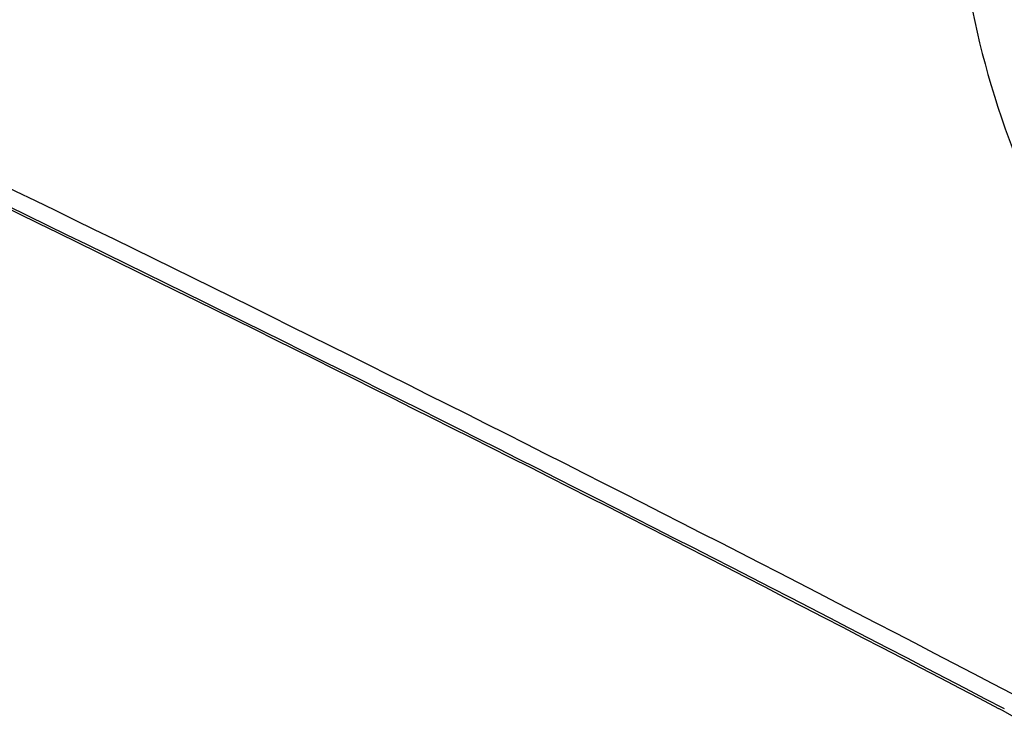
# Model space of a CAD drawing. Header units: millimetres. Extents: x 0 to 594, y 0 to 420.
# Tile 37 of 46: x 474.82 to 485.18, y 376.43 to 383.93. Entities that reach past the tile are written whole.
import ezdxf

# ---------------------------------------------------------------- set-up
doc = ezdxf.new("R2010")
doc.units = ezdxf.units.MM
doc.header["$LTSCALE"] = 32.67
doc.layers.get('0').update_dxf_attribs({"linetype": 'CONTINUOUS'})

msp = doc.modelspace()

# ---------------------------------------------------------------- linework, layer by layer
at = {"color": 7, "linetype": 'Continuous'}
msp.add_line((485.17, 376.656), (485.125, 376.68), dxfattribs=at)
msp.add_lwpolyline([(489.174, 372.249), (489.153, 372.544), (489.034, 373.03), (488.812, 373.526), (488.493, 374.026), (488.083, 374.523), (487.583, 375.019), (486.958, 375.534), (486.156, 376.088), (485.17, 376.656)], dxfattribs=at)
for centre, radius, start, end in [((301.748, 26.245), 395.717, 62.37045, 64.50398), ((301.524, 26.042), 395.798, 62.36255, 64.50373), ((301.709, 26.179), 395.616, 62.36976, 64.50397)]:
    msp.add_arc(centre, radius, start, end, dxfattribs=at)
msp.add_open_spline([(495.003, 393.782), (493.938, 393.577), (491.927, 393.074), (489.22, 391.957), (487.076, 390.531), (485.592, 388.854), (484.798, 387.022), (484.627, 385.152), (484.955, 383.311), (485.422, 382.143), (485.703, 381.568)], degree=3, knots=[0, 0, 0, 0, 0.177001, 0.337172, 0.475706, 0.593598, 0.697516, 0.795973, 0.895577, 1, 1, 1, 1], dxfattribs=at)

doc.saveas('drawing.dxf')
